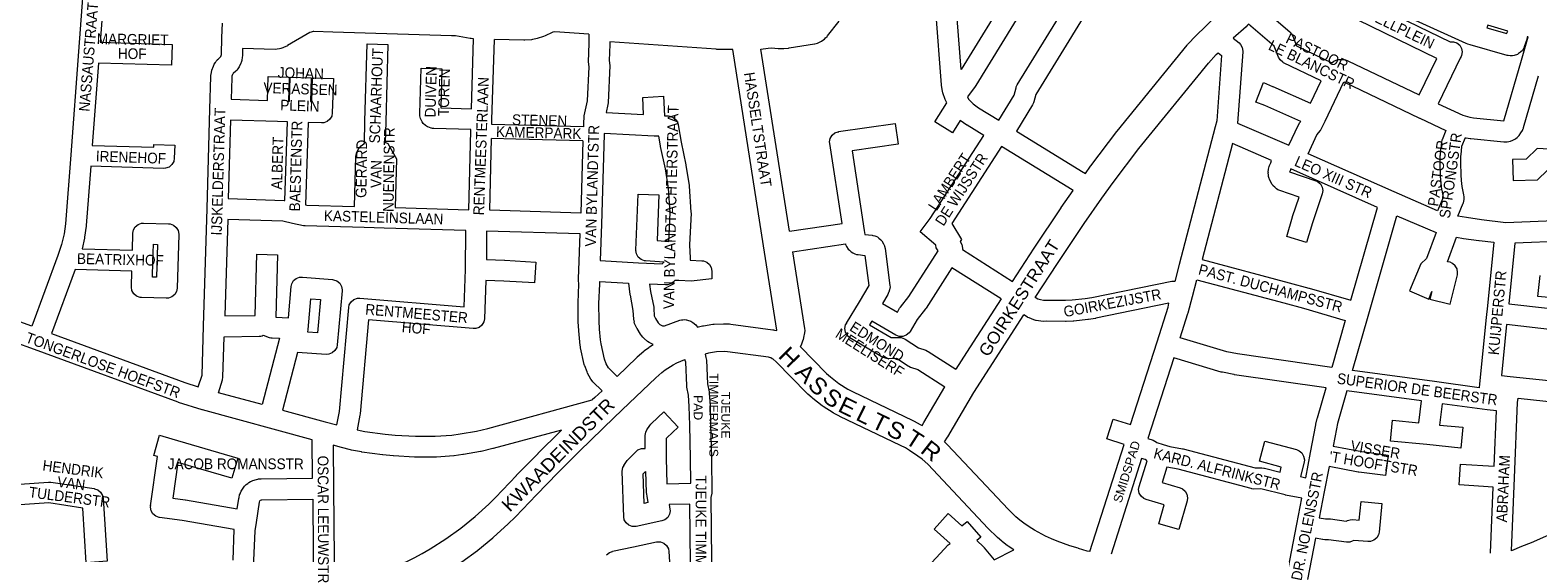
# Model space of a CAD drawing. Header units: metres. Extents: x 123817 to 142006, y 393105 to 406084.
# Tile 88 of 138: x 132752 to 133835, y 397634 to 398010. Entities that reach past the tile are written whole.
import ezdxf
from ezdxf.enums import TextEntityAlignment as Align

# ---------------------------------------------------------------- set-up
doc = ezdxf.new("R2010")
doc.units = ezdxf.units.M
doc.header["$MEASUREMENT"] = 0
doc.styles.add('Style-Arial', font='arial.ttf')

msp = doc.modelspace()

# ---------------------------------------------------------------- linework, layer by layer
at = {"color": 9, "linetype": 'Continuous', "lineweight": 0, "flags": 128}
for points in [[(132807.3, 398269.2), (132803.4, 398217.2), (132803.4, 398217.2), (132803.4, 398217.2), (132797.7, 398143.1), (132792.1, 398068.6), (132792.1, 398068.6), (132786.5, 397994.6), (132780.9, 397920.3), (132777.1, 397870.8), (132776.1, 397863.5), (132774.3, 397855.8), (132771.7, 397848), (132752.9, 397797.1), (132736.4, 397803.1), (132734.5, 397803.7)], [(132806.5, 398060.4), (132802, 398001.3), (132853.8, 397999.8), (132853.4, 397984.8), (132800.9, 397986.3), (132796.4, 397927), (132840.6, 397925.8), (132840.6, 397927.8), (132855.6, 397927.4), (132855.3, 397917.9), (132854.9, 397915.5), (132853.6, 397913.3), (132851.6, 397911.6), (132849.1, 397910.7), (132847.6, 397910.6), (132795.3, 397912.1), (132792.1, 397869.5), (132792, 397869), (132790.9, 397861.1), (132790.8, 397860.4), (132789, 397852.7), (132825.2, 397851.7), (132825.6, 397864.1), (132826, 397866.4), (132827.3, 397868.7), (132829.3, 397870.3), (132831.8, 397871.2), (132833.3, 397871.3), (132851.2, 397870.8), (132852.3, 397870.7), (132854.7, 397869.8), (132856.7, 397868.1), (132858, 397865.9), (132858.5, 397863.3), (132858.5, 397863.1), (132857.4, 397824.5), (132856.9, 397822.2), (132855.6, 397819.9), (132853.6, 397818.2), (132851.2, 397817.3), (132849.6, 397817.2), (132831.8, 397817.7), (132830.7, 397817.9), (132828.2, 397818.7), (132826.2, 397820.4), (132824.9, 397822.7), (132824.5, 397825.2), (132824.5, 397825.5), (132824.5, 397825.5), (132824.8, 397836.7), (132784, 397837.9), (132767, 397792), (132863, 397756.6), (132872.6, 397753.5)], [(133421, 397981.8), (133417.2, 398030.5), (133456.7, 398040), (133421, 397981.8)], [(133477.3, 398045), (133431.4, 397970.1), (133431, 397969.5), (133425.4, 397962), (133426.3, 397960.4), (133429.5, 397957), (133433.4, 397954.2), (133447.9, 397945.2), (133458.9, 397963.3), (133460.4, 397968.6), (133460.5, 397969.3), (133461.2, 397970.6), (133495.8, 398027.1)], [(133703.6, 398035.2), (133772.4, 398001.7), (133774.8, 398001.7), (133777.3, 398000.8), (133779.3, 397999.1), (133780.6, 397996.9), (133781, 397994.3), (133780.6, 397991.7), (133780.3, 397991), (133779.7, 397989.8), (133763.7, 397957.1), (133781.6, 397948.8), (133786.6, 397947.4), (133789.1, 397947), (133811, 397944.7), (133823.6, 397988.5), (133828.4, 398005.1), (133828.1, 398005.1), (133827.8, 398005.2), (133827.5, 398003.4), (133825.7, 397997.9), (133825.6, 397997.6), (133824.3, 397995.3), (133823, 397994.1), (133821.6, 397993.1), (133820.9, 397992.6), (133818.4, 397991.7), (133817.3, 397991.6), (133815.5, 397991.6), (133814, 397991.7), (133813.3, 397991.8), (133786.9, 397999.4), (133785, 398000), (133784, 398000.3), (133708.5, 398034.9)], [(133297.5, 397865.4), (133335.3, 397871.1), (133326.5, 397928.5), (133326.4, 397929.6), (133326.8, 397932.2), (133328.1, 397934.5), (133330.1, 397936.1), (133332.6, 397937), (133332.9, 397937), (133332.8, 397937.1), (133373.4, 397943), (133375.6, 397928.1), (133342.5, 397923.3), (133351.3, 397866), (133351.7, 397863.1), (133357, 397862.5), (133357.4, 397862.4), (133358.8, 397862.1), (133359.5, 397861.8), (133360.7, 397861.3), (133361.8, 397860.4), (133363.1, 397859.3), (133363.9, 397858.5), (133365.1, 397856.4), (133365.7, 397854.9), (133365.8, 397854.7), (133366.2, 397853.1), (133369.7, 397826.4), (133369.8, 397825.4), (133369.4, 397823.2), (133369, 397821.6), (133368.8, 397821.3), (133368.2, 397820), (133364.3, 397813.5), (133375.1, 397807.3), (133376.7, 397810.1), (133377.3, 397810.9), (133383.3, 397818.6), (133404.3, 397851.4), (133403, 397853.5), (133402.7, 397855.3), (133391.5, 397865.1), (133398.7, 397874.7), (133437.1, 397934.3), (133425.3, 397941.6), (133424.9, 397941.8), (133420.3, 397945), (133414.6, 397936.1), (133402, 397944.2), (133410.7, 397957.8), (133409.9, 397959.2), (133409.5, 397960.1), (133409.5, 397960.2), (133407.8, 397964.9), (133407.4, 397966.2), (133406.8, 397970.2), (133406.8, 397970.8), (133402.7, 398023.9)], [(133508.6, 398019.2), (133474.6, 397963.7), (133473.1, 397958.4), (133472.9, 397957.7), (133472.3, 397956.4), (133460.7, 397937.4), (133508.7, 397908), (133509.1, 397907.7), (133510.2, 397907)], [(133637.3, 398025.8), (133657.2, 398008.8), (133658.1, 398007.9), (133659.3, 398005.7), (133661.9, 397998.8), (133687.3, 397986.6), (133687.3, 397986.6), (133688.7, 397987.6), (133690.4, 397988.4), (133692, 397988.8), (133692.7, 397989), (133695.3, 397989), (133695.6, 397988.9), (133697.2, 397988.6), (133698.9, 397988), (133750.2, 397963.5), (133762.9, 397989.6), (133697, 398021.8)], [(132872.6, 397753.5), (132875.3, 397762), (132876.4, 397797.1), (132878.9, 397881.8), (132880.9, 397953.3), (132880.9, 397953.3), (132880.9, 397953.3), (132881.6, 397976.6), (132881.7, 397977.3), (132882, 397979.6), (132882.4, 397981.2), (132882.4, 397981.3), (132883.5, 397984.1), (132884.1, 397985.5), (132884.9, 397986.8), (132885.5, 397987.6), (132886.5, 397988.7), (132886.5, 397988.8), (132887.1, 397989.4), (132888.8, 397991), (132889.1, 397991.7), (132889.3, 397992.6), (132889.6, 398004.7), (132889.6, 398004.7), (132889.6, 398004.7), (132889.9, 398015)], [(133153.4, 398007.2), (133153.4, 398000.4), (133152.7, 397987.2), (133153.4, 397983.6), (133152.2, 397959.1), (133149.8, 397948.4), (133149.6, 397946.9), (133149.5, 397943.9), (133149.5, 397943.9), (133149.5, 397943.9), (133149.4, 397940.4)], [(133616.5, 398004.2), (133620.7, 398000.8), (133621.7, 397999.8), (133623, 397997.6), (133623.4, 397995), (133623.4, 397994.4), (133619.6, 397943.1), (133656.5, 397927.2), (133663.3, 397941.9), (133664.3, 397943.5), (133665, 397944.3), (133639.1, 397955.8), (133632.7, 397958.3), (133638.3, 397972.3), (133644.8, 397969.6), (133645, 397969.5), (133672.1, 397957.5), (133679.8, 397973.6), (133652.7, 397986.6), (133652.2, 397986.9), (133650.2, 397988.6), (133649, 397990.7), (133646, 397998.6), (133627.4, 398014.4)], [(133813.1, 398007.5), (133813.2, 398008), (133813.3, 398008.3), (133813.9, 398009.3), (133799.4, 398013.5), (133798.8, 398011.6), (133813.1, 398007.5)], [(132904.4, 397996.8), (132904.3, 397991.6), (132904.2, 397990.6), (132903.8, 397988.2), (132903.4, 397986.8), (132903.1, 397986.2), (132901.9, 397983.7), (132901.1, 397982.3), (132900.2, 397981.2), (132900.1, 397981.1), (132899.5, 397980.4), (132897.7, 397978.8), (132897.4, 397978.4), (132897.2, 397978.1), (132896.7, 397976.8), (132896.6, 397975.8), (132896.1, 397960.3), (132922.3, 397959.5), (132922.9, 397976.7), (132937.9, 397976.3), (132937.3, 397959), (132938.2, 397959), (132938.7, 397976.3), (132953.7, 397975.8), (132953.2, 397958.6), (132954.2, 397958.5), (132954.7, 397975.8), (132969.7, 397975.3), (132968.9, 397950.6), (132968.5, 397948.2), (132967.2, 397946), (132965.2, 397944.3), (132962.7, 397943.4), (132961.2, 397943.3), (132951.6, 397943.6), (132949.6, 397884.5), (132950.6, 397884.2), (132984.8, 397883.3), (132985.9, 397919.1), (132986.4, 397921.4), (132986.4, 397921.6), (132987.1, 397923.2), (132988.3, 397925.3), (132988.4, 397925.5), (132989.6, 397926.8), (132991.5, 397928.3), (132991.6, 397928.4), (132992, 397928.6), (132992.4, 397944.5), (132993.9, 398000.1), (133008.9, 397999.7), (133007.4, 397944.1), (133007.4, 397944.1), (133007, 397929.3), (133007.9, 397929), (133008.9, 397928.5), (133015, 397917.6), (133015, 397917.4), (133014, 397882.4), (133067.1, 397880.9), (133068.5, 397937.6), (133068.5, 397938.5), (133042, 397939.3), (133040.9, 397939.4), (133040.1, 397939.5), (133040, 397939.5), (133037.6, 397940.4), (133037.3, 397940.6), (133036, 397941.4), (133034.3, 397942.9), (133033.4, 397944.2), (133032.7, 397945.6), (133032.3, 397946.5), (133031.9, 397948.4), (133031.8, 397949.1), (133031.8, 397949.9), (133031.8, 397950.1), (133031.8, 397950.1), (133032.7, 397982.7), (133047.7, 397982.2), (133046.9, 397954.2), (133068.9, 397953.5), (133070.4, 398003.8)], [(133083.6, 397942.2), (133083.6, 397945.6), (133085.4, 398003.2)], [(133256.7, 397996.2), (133255.4, 397996.1), (133255, 397996.1), (133245.2, 397996.2), (133244.8, 397996.3), (133168.4, 398001.7), (133168.4, 398000.2), (133168.4, 398000.2), (133168.4, 397999.8), (133167.8, 397988.3), (133168.5, 397984.7), (133167.1, 397957.7), (133166.9, 397956.5), (133165.7, 397950.7), (133192.7, 397949.3), (133192, 397961.7), (133207, 397962.6), (133207.8, 397948.5), (133210.6, 397948.3), (133211.5, 397948.2), (133214, 397947.3), (133216, 397945.6), (133217.3, 397943.4), (133217.6, 397942), (133219.6, 397929.4), (133223.1, 397913.2), (133223.1, 397912.8), (133225.4, 397898.5), (133225.5, 397897.8), (133226.7, 397879.2), (133226.8, 397878.7), (133226.8, 397878.4), (133225.7, 397855.7), (133226, 397850.6), (133226.2, 397846.6), (133226.2, 397846.2), (133226.2, 397845.8), (133226.1, 397844.6), (133234.6, 397844.2), (133235.6, 397844.1), (133238, 397843.2), (133240, 397841.6), (133241.3, 397839.3), (133241.8, 397836.7), (133241.8, 397836.4), (133241.6, 397831.2), (133226.8, 397829.5), (133218, 397829.9), (133218, 397829.9), (133218, 397829.9), (133215.2, 397830), (133213.9, 397828.8), (133212.5, 397827.9), (133210.1, 397827), (133208.4, 397826.9), (133197, 397827.4), (133197.7, 397822), (133199.9, 397810.9), (133200, 397809.9), (133200.3, 397804.6)], [(133605.7, 397993.7), (133608.1, 397991.7), (133604.6, 397944.8), (133603.6, 397940.6), (133577.7, 397841.6), (133574.5, 397829.4), (133572.6, 397829.4), (133572.4, 397829.3), (133514.8, 397817.6), (133510.1, 397816.8), (133500.6, 397815.8), (133496, 397815.6), (133482.3, 397815.7), (133481.9, 397815.7), (133480, 397815.6), (133478, 397816), (133476.1, 397816.7), (133474.2, 397817.9)], [(133812.4, 397871.5), (133795, 397873.6), (133784.2, 397875.2), (133778, 397876.2), (133781.8, 397885.6), (133781.9, 397885.9), (133782.4, 397888.3), (133782.4, 397890.1), (133782.4, 397890.2), (133782.3, 397891.6), (133781.1, 397897.6), (133780.6, 397901.8), (133780.2, 397905.9), (133780, 397914.7), (133780.1, 397918.9), (133780.5, 397923.1), (133780.9, 397926.6), (133783.4, 397932.8), (133783.7, 397932.7), (133783.8, 397932.7), (133786.9, 397932.2), (133787.3, 397932.1), (133810.9, 397929.6), (133813, 397929.7), (133813.4, 397929.8), (133815.7, 397930.3), (133817.5, 397931), (133818.5, 397931.5), (133818.8, 397931.7), (133819.6, 397932.2), (133820.5, 397932.9), (133821.7, 397934), (133821.9, 397934.2), (133823.3, 397936.1), (133824.4, 397937.9), (133825, 397939.3), (133825.1, 397939.6), (133825.2, 397940.1), (133835.9, 397977.1)], [(133763.4, 397880.2), (133732.2, 397893.7), (133670.3, 397921.1), (133676.6, 397934.8), (133679.1, 397937.9), (133680, 397939.3), (133682.5, 397944.5), (133682.5, 397944.5), (133682.5, 397944.5), (133696, 397972.8), (133750.4, 397946.7), (133750.4, 397946.7), (133750.5, 397946.7), (133769.3, 397937.9), (133766.6, 397931.2), (133766.5, 397931), (133766.2, 397929.4), (133765.6, 397924.9), (133765.5, 397924.5), (133765.2, 397919.9), (133765.1, 397919.6), (133765, 397915), (133765, 397914.7), (133765, 397914.5), (133765.2, 397905.3), (133765.2, 397904.8), (133765.6, 397900.2), (133765.7, 397899.9), (133766.3, 397895.4), (133766.4, 397895), (133767.3, 397889.8), (133763.4, 397880.2)], [(132934.7, 397887.6), (132936.6, 397944.1), (132929.4, 397944.3), (132929.4, 397944.3), (132929.4, 397944.3), (132895.7, 397945.3), (132894.1, 397888.9), (132934.4, 397887.6), (132934.7, 397887.6)], [(133149.1, 397930.4), (133147.6, 397878.5), (133082.1, 397880.5), (133083.3, 397932.2)], [(133206, 397842), (133207.3, 397843.2), (133207.5, 397843.3), (133194.1, 397844.1), (133193.3, 397844.2), (133190.8, 397845.1), (133188.8, 397846.8), (133187.5, 397849.1), (133187.1, 397851.6), (133187.2, 397852), (133187.1, 397851.9), (133188.8, 397892.1), (133203.7, 397891.5), (133202.4, 397858.7), (133210.8, 397858.1), (133211.8, 397878.7), (133210.5, 397896.4), (133208.4, 397910.2), (133204.9, 397926.4), (133204.8, 397926.9), (133203.7, 397933.7), (133200.2, 397933.9), (133164.3, 397935.8), (133164.3, 397935), (133164.3, 397935), (133164.3, 397935), (133162.4, 397870.6), (133162.4, 397870.6), (133162.4, 397870.5), (133161.4, 397844.3), (133188.9, 397842.8), (133206, 397842)], [(133501.5, 397894.7), (133500.6, 397895.3), (133449.9, 397926.4), (133414.2, 397871), (133421.2, 397859.6), (133420.2, 397858.1), (133420.2, 397858.1), (133421.5, 397855.8), (133422, 397853.3), (133421.8, 397852.2), (133457.8, 397829.4)], [(133701.1, 397815.8), (133720.2, 397882.6), (133657.9, 397910.2), (133657.4, 397908.8), (133657.2, 397908.3), (133657, 397908.1), (133675.8, 397901.7), (133677.1, 397901.1), (133679.1, 397899.4), (133680.4, 397897.1), (133680.8, 397894.6), (133680.5, 397892.2), (133673.4, 397871.4), (133669.2, 397857.3), (133654.9, 397861.7), (133659.1, 397875.8), (133659.2, 397876), (133663.9, 397889.9), (133650, 397894.7), (133648.6, 397895.3), (133647.6, 397895.9), (133646.3, 397897.1), (133645.3, 397898.1), (133645.1, 397898.2), (133644.4, 397899.1), (133643.4, 397900.8), (133642.5, 397902.9), (133642.3, 397903.4), (133641.9, 397904.7), (133641.8, 397905.9), (133641.7, 397907.1), (133641.8, 397907.8), (133641.7, 397907.8), (133641.9, 397910.1), (133642.3, 397912), (133642.6, 397912.6), (133643.5, 397914.5), (133644.1, 397916.2), (133615.9, 397928.4), (133594.1, 397845), (133656.7, 397828.4), (133656.8, 397828.4), (133670.9, 397824.5), (133671, 397824.4), (133701.1, 397815.8)], [(133852, 397923.9), (133835, 397924.8), (133827.1, 397917.3), (133817.2, 397917), (133817.6, 397902), (133835.1, 397902.4), (133842.4, 397909.4)], [(133793.3, 397752.9), (133761.1, 397757.3), (133761.1, 397757.3), (133702.3, 397765.3), (133713.5, 397804.4), (133713.5, 397804.4), (133734.1, 397876.6), (133762.3, 397864.4), (133755.5, 397845.9), (133751.3, 397841.9), (133743.1, 397822.5), (133757, 397816.7), (133759.3, 397822.1), (133757.9, 397816.6), (133772.5, 397813), (133777.6, 397834), (133777.8, 397835.8), (133777.4, 397838.4), (133776.1, 397840.6), (133774.1, 397842.3), (133772.3, 397843.1), (133770.6, 397843.5), (133777, 397861.1), (133781.9, 397860.3), (133782, 397860.3), (133793, 397858.7), (133793.2, 397858.7), (133803.9, 397857.5), (133799.2, 397811.7), (133798.4, 397803.3), (133793.6, 397755.7), (133793.6, 397755.7), (133793.6, 397755.7), (133793.3, 397752.9)], [(132972.1, 397726.3), (132974, 397735.8), (132980.7, 397810.5), (132981.1, 397812.4), (132982.4, 397814.6), (132984.4, 397816.3), (132986.9, 397817.2), (132988.8, 397817.3), (133063.6, 397811), (133064.6, 397838), (133064.8, 397866), (133006.1, 397867.6), (133006.1, 397867.6), (132991.9, 397868.1), (132949.5, 397869.3), (132948.4, 397869.4), (132948.2, 397869.4), (132940.4, 397871.1), (132933.3, 397872.6), (132893.7, 397873.9), (132891.6, 397804.5), (132913.4, 397804.9), (132914.6, 397848.9), (132929.6, 397848.5), (132928.4, 397803.6), (132937.3, 397803.2), (132939.3, 397825.7), (132939.7, 397827.6), (132941, 397829.9), (132943, 397831.5), (132945.4, 397832.4), (132947.4, 397832.5), (132969.1, 397830.7), (132969.8, 397830.6), (132972.2, 397829.7), (132974.2, 397828), (132975.5, 397825.7), (132976, 397823.2), (132975.9, 397822.5), (132972.5, 397783.7), (132972.1, 397781.8), (132970.8, 397779.6), (132968.8, 397777.9), (132966.3, 397777), (132964.5, 397776.9), (132943.8, 397778.2), (132933, 397736.8), (132963.8, 397728.5), (132972.1, 397726.3)], [(133162.8, 397750.7), (133156.1, 397757.2), (133155.6, 397757.8), (133154.7, 397759.1), (133152.3, 397763.5), (133152, 397764.3), (133150.3, 397768.6), (133150.2, 397768.8), (133149.9, 397769.7), (133147.4, 397781.5), (133147.3, 397782.1), (133146.8, 397785.5), (133146.8, 397785.8), (133146.1, 397793.7), (133146, 397794), (133145.7, 397800.4), (133145.7, 397800.7), (133145.6, 397813.5), (133145.6, 397813.6), (133145.7, 397813.9), (133145.6, 397813.9), (133146.2, 397827.3), (133145.9, 397830.3), (133145.8, 397831.1), (133145.8, 397831.4), (133146.1, 397837.5), (133146.1, 397837.5), (133146.1, 397837.5), (133147.1, 397863.6), (133079.8, 397865.5), (133079.7, 397845), (133092.7, 397844.6), (133092.9, 397844.6), (133115.2, 397843.2), (133114.3, 397828.3), (133092.1, 397829.6), (133079.3, 397830), (133078.3, 397802.5), (133077.8, 397800.3), (133076.5, 397798), (133074.5, 397796.3), (133072.1, 397795.4), (133070.1, 397795.4), (132995, 397801.7), (132989, 397734.1), (132988.8, 397733.3), (132986.7, 397722.6), (132992.4, 397721.5), (133006.9, 397719.5), (133014, 397718.9), (133028.6, 397718), (133042.8, 397718), (133054.8, 397718.9), (133060.7, 397719.7), (133072.6, 397721.8), (133080.8, 397723.7), (133155.8, 397744.1)], [(133893.7, 397874.8), (133812.4, 397871.5)], [(132842.6, 397832.4), (132839.7, 397832.5), (132840, 397843.7), (132840, 397843.7), (132840, 397843.7), (132840.4, 397856.1), (132843.3, 397856), (132842.6, 397832.4)], [(133299.8, 397850.5), (133337.8, 397856.3), (133337.9, 397856), (133338.5, 397854.5), (133339.7, 397852.6), (133340.6, 397851.7), (133341.9, 397850.6), (133343, 397849.9), (133344.6, 397849.1), (133345.8, 397848.8), (133346.6, 397848.6), (133347, 397848.6), (133351.7, 397848), (133354.6, 397826.4), (133347.6, 397814.7), (133338.2, 397799.4), (133338.4, 397799.4), (133337.6, 397798.1), (133337.1, 397795.5), (133337.6, 397792.9), (133338.9, 397790.7), (133340.8, 397789), (133364.7, 397775), (133364.7, 397775), (133367.2, 397774.1), (133368.6, 397773.9), (133374.4, 397774.1), (133382.9, 397768.6), (133383.2, 397768.4), (133384.5, 397767.8), (133389.7, 397765.9), (133409.2, 397753.5)], [(133890.2, 397859.7), (133818.9, 397856.8), (133814.5, 397813.2), (133842.3, 397810)], [(133449.6, 397816.8), (133414.3, 397839.2), (133395.7, 397810.2), (133395.3, 397809.6), (133389.4, 397802), (133384.2, 397793.3), (133383.5, 397792.3), (133381.5, 397790.6), (133379, 397789.7), (133376.4, 397789.7), (133374, 397790.6), (133374, 397790.6), (133356.6, 397800.7), (133355, 397798.1), (133370.5, 397789), (133376.4, 397789.1), (133377.8, 397789), (133380.3, 397788.1), (133380.6, 397787.9), (133390.3, 397781.6), (133395.5, 397779.8), (133396.8, 397779.2), (133397.1, 397779), (133417.1, 397766.3)], [(133843.3, 397817.8), (133835.4, 397818.6), (133837, 397833.5)], [(133173.6, 397761.1), (133167.4, 397767.1), (133165.8, 397770.2), (133164.5, 397773.5), (133162.1, 397784.4), (133161.7, 397787.3), (133161, 397794.9), (133160.7, 397801), (133160.6, 397813.4), (133161.2, 397827.3), (133161.2, 397827.6), (133161.2, 397828.3), (133161.1, 397829.3), (133181.8, 397828.2), (133182.8, 397819.9), (133182.9, 397819.4), (133185, 397808.5), (133185.4, 397802.2), (133185.8, 397800)], [(133687.3, 397767.4), (133619.6, 397777.2), (133611.9, 397778.7), (133578.3, 397788.7), (133583.9, 397806.4), (133584, 397806.7), (133587.2, 397818.4), (133587.2, 397818.4), (133587.2, 397818.5), (133590.3, 397830.5), (133652.8, 397813.9), (133666.9, 397810), (133697, 397801.3), (133687.3, 397767.4)], [(132958.2, 397792.3), (132951.4, 397792.8), (132951.6, 397794.7), (132953.5, 397816.9), (132960.3, 397816.3), (132958.2, 397792.3)], [(133513.5, 397635.1), (133538.1, 397712.1), (133525.6, 397716.1), (133530.1, 397730.4), (133542.7, 397726.4), (133561.7, 397786), (133561.7, 397786), (133569.6, 397810.8), (133570.3, 397813.6), (133517.7, 397802.9), (133517.5, 397802.8), (133517.4, 397802.8), (133512.4, 397802), (133512, 397801.9), (133501.9, 397800.8), (133501.5, 397800.8), (133496.5, 397800.6), (133496, 397800.6), (133482.3, 397800.7), (133479.8, 397800.6), (133478.3, 397800.7), (133474.8, 397801.3), (133474.7, 397801.3), (133473.2, 397801.7), (133469.8, 397803.1), (133468.9, 397803.5), (133468.6, 397803.7), (133466, 397805.4)], [(132918.5, 397740.8), (132887, 397749.3), (132889.9, 397758.5), (132890.3, 397760.5), (132891.2, 397789.5), (132916.3, 397790), (132917.4, 397790.1), (132917.6, 397790.1), (132918.6, 397790.3), (132919.3, 397790.6), (132923.6, 397789.1), (132924.7, 397788.8), (132925.7, 397788.7), (132931, 397788.5), (132918.5, 397740.8)], [(133847.9, 397794.3), (133813, 397798.3), (133809.3, 397761.6), (133815.5, 397761), (133878.1, 397754.4)], [(132897.6, 397629), (132898.4, 397651), (132898.4, 397651.1), (132860.9, 397657.4), (132844.7, 397659.6), (132844.4, 397659.7), (132842, 397660.6), (132840, 397662.2), (132838.7, 397664.5), (132838.2, 397667.1), (132838.4, 397668.2), (132838.3, 397668.1), (132843.2, 397703.5), (132840.5, 397704.3), (132844.7, 397718.7), (132853.6, 397716.1), (132901, 397702.2), (132896.7, 397687.8), (132857.8, 397699.2), (132854.2, 397673.4), (132863.1, 397672.2), (132863.3, 397672.2), (132900.6, 397665.9), (132901.7, 397673.3), (132901.9, 397674.1), (132902.3, 397676), (132902.6, 397676.7), (132902.8, 397677.3), (132903.4, 397678.5), (132904.3, 397680), (132905.9, 397682.1), (132906.1, 397682.3), (132907.1, 397683.3), (132908.1, 397684.1), (132909, 397684.7), (132910.2, 397685.4), (132910.3, 397685.5), (132911.7, 397686.1), (132914.3, 397686.9), (132915.3, 397687.2), (132915.9, 397687.3), (132917.2, 397687.4), (132917.8, 397687.4), (132954.7, 397687.9), (132954.4, 397715.5), (132875.6, 397736.9), (132875.5, 397736.9), (132875.3, 397737), (132858.3, 397742.3), (132858, 397742.5), (132754.8, 397780.5), (132740.3, 397785.7)], [(133668.6, 397688.2), (133672.1, 397706.4), (133675.9, 397726.3), (133675.9, 397726.6), (133676.9, 397730.9), (133677, 397731.2), (133683.2, 397752.9), (133617.3, 397762.3), (133617.1, 397762.4), (133616.9, 397762.4), (133608.7, 397764), (133607.9, 397764.2), (133573.7, 397774.4), (133555.2, 397716.3), (133558.9, 397715.1), (133560.2, 397714.5), (133560.6, 397714.2), (133561.6, 397713.5), (133566, 397712.1), (133570.8, 397710.6), (133579.9, 397709), (133579.9, 397709), (133580.6, 397708.9), (133632.2, 397695.2), (133637, 397695.2), (133638.4, 397695.1), (133639, 397695), (133650.1, 397692.2), (133651, 397695.8), (133635.4, 397700), (133639.3, 397714.4), (133662, 397708.4), (133663.9, 397707.6), (133665.8, 397706), (133667.1, 397703.7), (133667.6, 397701.1), (133667.4, 397699.3), (133664.8, 397689), (133668.6, 397688.2)], [(133801.3, 397634), (133801.3, 397634.3), (133801.3, 397634.3), (133803.3, 397681.4), (133779, 397683), (133779.9, 397697.9), (133804, 397696.4), (133805.7, 397736.2), (133799.1, 397737), (133799, 397737), (133799, 397737), (133766.7, 397741.4), (133764.8, 397726.1), (133781.6, 397724.5), (133780.1, 397709.5), (133755.7, 397712), (133755.7, 397712), (133755.7, 397712), (133729.5, 397714.6), (133731, 397729.6), (133749.9, 397727.7), (133751.8, 397743.5), (133698.2, 397750.8), (133691.5, 397727.3), (133690.6, 397723.4), (133688.2, 397711), (133709, 397707.1), (133727.9, 397704.5), (133725.9, 397689.7), (133706.8, 397692.3), (133706.5, 397692.3), (133706.4, 397692.3), (133685.4, 397696.2), (133681.9, 397678.1), (133678.3, 397659.4), (133682.7, 397658.6), (133685, 397658.7), (133686.3, 397658.6), (133697.7, 397657), (133698.6, 397657.5), (133700.5, 397658), (133702.4, 397658.1), (133707.1, 397657.8), (133708.5, 397671.1), (133723.4, 397669.6), (133721.3, 397649), (133720.9, 397647.2), (133719.6, 397644.9), (133717.6, 397643.3), (133715.2, 397642.4), (133713.3, 397642.3), (133703.2, 397643), (133702, 397642.5), (133700.2, 397641.9), (133697.9, 397641.9), (133684.9, 397643.6), (133682.3, 397643.6), (133680.8, 397643.7), (133680.7, 397643.7), (133675.5, 397644.7), (133669.8, 397615)], [(133227.1, 397562.3), (133225.9, 397669.3), (133211.1, 397668.9), (133211.6, 397665.7), (133211.7, 397664.5), (133211.3, 397661.9), (133210, 397659.7), (133208, 397658), (133205.8, 397657.2), (133187.4, 397653.2), (133187.2, 397653.1), (133184.5, 397653.1), (133182.1, 397654), (133180.1, 397655.7), (133178.8, 397657.9), (133178.4, 397660.2), (133177.3, 397692.8), (133177.3, 397693), (133177.8, 397695.6), (133178.6, 397697.1), (133178.5, 397697.1), (133180.3, 397699.8), (133180.8, 397700.5), (133181.2, 397700.9), (133187, 397706.9), (133188.6, 397708.2), (133191.1, 397709.1), (133192, 397709.2), (133193.9, 397709.3), (133193.9, 397718.5), (133194.3, 397721), (133195.1, 397722.6), (133197.2, 397725.8), (133197.8, 397726.6), (133198.4, 397727.3), (133207.3, 397735.5), (133217.5, 397724.5), (133209.3, 397716.9), (133208.9, 397716.3), (133208.9, 397702.3), (133209.4, 397683.9), (133226.6, 397684.3), (133226.4, 397702.2), (133225.8, 397725.9), (133225.8, 397725.9)], [(133816.4, 397635.7), (133818.6, 397688.1), (133818.6, 397688.1), (133820.9, 397742.2), (133821.3, 397745.3), (133876.6, 397739.5), (133874.6, 397720), (133874.6, 397719.2), (133874.7, 397717.8), (133875.3, 397714.8), (133874.7, 397704.1), (133873.6, 397700.6), (133870.8, 397693.8), (133870.7, 397693.6), (133870.3, 397691.9), (133866.5, 397661.6), (133866.6, 397661.6), (133866.5, 397660.7), (133866.9, 397658.1), (133867, 397658), (133867, 397657.8)], [(133240.8, 397726.2), (133241.4, 397702.5), (133241.4, 397702.4), (133241.7, 397677), (133240.9, 397673.9), (133242.1, 397562)], [(133133.7, 397722.5), (133084.6, 397709.2), (133084.3, 397709.1), (133075.8, 397707.1), (133075.5, 397707), (133063.1, 397704.9), (133063.1, 397704.9), (133062.7, 397704.8), (133056.5, 397704), (133056.2, 397704), (133043.7, 397703), (133043.1, 397703), (133028.3, 397703), (133027.9, 397703), (133013, 397703.9), (133012.7, 397703.9), (133005.3, 397704.6), (133005, 397704.7), (132990.2, 397706.7), (132990, 397706.8), (132989.9, 397706.8), (132982.6, 397708.1), (132982, 397708.2), (132975.4, 397709.9), (132975.4, 397709.9), (132975.4, 397709.9), (132969.5, 397711.5), (132969.7, 397680.6), (132970.4, 397604.8)], [(133193.1, 397669.7), (133192.4, 397690.9), (133192.4, 397691), (133194.1, 397692.8), (133194.6, 397677.5), (133194.7, 397676.5), (133194.9, 397675), (133194.9, 397675), (133194.9, 397675), (133195.7, 397670.3), (133193.1, 397669.7)], [(133654.7, 397616.2), (133662.1, 397654.8), (133662.1, 397654.8), (133662.1, 397654.8), (133665.7, 397673.5), (133654.1, 397675.7), (133654.1, 397675.7), (133653.7, 397675.8), (133636.3, 397680.2), (133631.4, 397680.1), (133629.9, 397680.3), (133629.3, 397680.4), (133577, 397694.3), (133568.8, 397695.7), (133565.4, 397684.8), (133578.3, 397681), (133579.9, 397680.3), (133581.9, 397678.6), (133583.2, 397676.4), (133583.6, 397673.8), (133583.3, 397671.7), (133577.3, 397651), (133562.9, 397655.1), (133566.9, 397668.7), (133553.9, 397672.5), (133552.2, 397673.2), (133550.2, 397674.9), (133548.9, 397677.2), (133548.5, 397679.7), (133548.9, 397682), (133548.8, 397681.9), (133554.5, 397700.3), (133554.2, 397700.5), (133553.1, 397701.2), (133550.6, 397702), (133528.7, 397633.3)], [(132733.9, 397682.9), (132764.8, 397685.1), (132766.5, 397685), (132797.7, 397680.4), (132797.9, 397680.3), (132800.4, 397679.4), (132802.4, 397677.8), (132803.7, 397675.5), (132804.1, 397673.4), (132807.1, 397628.1), (132792.1, 397627.1), (132789.5, 397666.4), (132765.1, 397670.1), (132734.1, 397667.9)], [(132913.9, 397578), (132913.4, 397585), (132912.6, 397606.8), (132912.6, 397628.6), (132913.4, 397650.1), (132914.3, 397656.1), (132916.5, 397670.7), (132916.7, 397671.5), (132917.2, 397672.1), (132918.1, 397672.4), (132918.3, 397672.4), (132954.8, 397672.9), (132955.5, 397597.4)], [(133312.3, 397532.7), (133411.6, 397640), (133412.9, 397641), (133401.5, 397651.2), (133411.5, 397662.4), (133421.4, 397653.5), (133425.2, 397656.8), (133435, 397645.4), (133432.3, 397643.1), (133436.9, 397638.5), (133437.4, 397638), (133437.4, 397637.9), (133444.7, 397629.1), (133458.7, 397636.3)], [(133166.1, 397632.7), (133168.1, 397634.4), (133170.3, 397635.2), (133170.3, 397635.3), (133185.5, 397638.5), (133201.9, 397642), (133202.1, 397642.1), (133204.7, 397642.1), (133207.2, 397641.2), (133209.2, 397639.5), (133210.5, 397637.2), (133210.9, 397635.1), (133212.5, 397608.7)]]:
    msp.add_lwpolyline(points, dxfattribs=at)
at = {"color": 40, "linetype": 'Continuous', "lineweight": 0, "flags": 128}
for points in [[(133510.2, 397907), (133513.9, 397912.3), (133514.1, 397912.5), (133532.9, 397937.1), (133533.1, 397937.4), (133583.3, 397999.1), (133583.4, 397999.2), (133583.7, 397999.6), (133589.8, 398006.2), (133590.1, 398006.5), (133596.3, 398012.5), (133596.3, 398012.5), (133596.3, 398012.5), (133601.4, 398017.5), (133601.7, 398017.8), (133611.8, 398026.9), (133617.2, 398033.1), (133617.2, 398033.1), (133617.2, 398033.1), (133623, 398039.8), (133624.7, 398042)], [(133627.4, 398014.4), (133626.5, 398013.4), (133625.7, 398012.5), (133616.5, 398004.2)], [(133231.3, 397796.4), (133232.2, 397796.6), (133234.9, 397797.3), (133235.7, 397797.4), (133235.8, 397797.5), (133242.4, 397798.5), (133243.5, 397798.7), (133250.2, 397798.9), (133251.1, 397798.9), (133254.4, 397798.8), (133255.3, 397798.7), (133285.6, 397794.6), (133286, 397794.6), (133286.8, 397794.4), (133288.3, 397794), (133288.4, 397794.2), (133278.9, 397854.9), (133278.9, 397854.9), (133278.9, 397854.9), (133256.7, 397996.2)], [(133297.5, 397865.4), (133277, 397996.3)], [(133474.2, 397817.9), (133490.1, 397842.3), (133509.3, 397871.1), (133522.1, 397889.3), (133530.1, 397900.5), (133548.7, 397924.9), (133598.6, 397986.3), (133604.3, 397992.4), (133605.7, 397993.7)], [(133457.8, 397829.4), (133473.4, 397853.2), (133473.4, 397853.3), (133492.8, 397882.3), (133492.9, 397882.5), (133501.5, 397894.7)], [(133299.8, 397850.5), (133308.4, 397795.6), (133308.5, 397794.1), (133308.3, 397792.3), (133307.7, 397789), (133307.3, 397787.4), (133307.2, 397787.1), (133305.8, 397783.6), (133305.3, 397782.5), (133324.2, 397763.1), (133326.9, 397760.7), (133332.9, 397756), (133339.4, 397751.9), (133342.7, 397750.2), (133386.1, 397729.4), (133386.3, 397729.3), (133390.2, 397727.3), (133390.6, 397727), (133392.8, 397725.8), (133394.1, 397728), (133409.2, 397753.5)], [(133449.6, 397816.8), (133424.8, 397778.3), (133417.1, 397766.3)], [(133513.5, 397635.1), (133511.6, 397635.4), (133505.3, 397637.4), (133505, 397637.6), (133499, 397639.3), (133490, 397642.5), (133485.8, 397644.3), (133481.6, 397646.2), (133473.7, 397650.5), (133469.8, 397652.9), (133466, 397655.5), (133463, 397657.8), (133460.3, 397660.1), (133454.8, 397665.6), (133411.1, 397711.9), (133410.5, 397712.5), (133408.9, 397713.9), (133411.1, 397717.3), (133411.3, 397717.6), (133430, 397749.4), (133466, 397805.4)], [(133173.6, 397761.1), (133187.7, 397774.7), (133188, 397775.1), (133192.8, 397779.2), (133193.3, 397779.6), (133196.4, 397781.9), (133197, 397782.4), (133199.5, 397784)], [(133458.7, 397636.3), (133454.6, 397639.1), (133454, 397639.5), (133450.6, 397642.2), (133450.2, 397642.5), (133447, 397645.2), (133446.5, 397645.7), (133440.6, 397651.5), (133440.4, 397651.8), (133396.9, 397697.9), (133392.8, 397701.5), (133389.8, 397703.8), (133383.9, 397707.9), (133380.9, 397709.6), (133377.3, 397711.4), (133333.8, 397732.2), (133333.4, 397732.5), (133329.6, 397734.5), (133329.4, 397734.6), (133329, 397734.8), (133321.8, 397739.4), (133321.1, 397739.9), (133314.3, 397745.2), (133313.8, 397745.6), (133310.6, 397748.4), (133310.1, 397748.9), (133288, 397771.6), (133285.8, 397773.4), (133285.1, 397773.8), (133284.2, 397774.3), (133283.2, 397774.6), (133282.4, 397774.9), (133253, 397778.8), (133250.6, 397778.9), (133245, 397778.7), (133239.4, 397777.8), (133236.8, 397777.1)], [(133060.5, 397626.8), (133061.5, 397627.5), (133061.9, 397627.8), (133073.2, 397635.9), (133073.6, 397636.2), (133084.4, 397645), (133084.8, 397645.4), (133095.1, 397654.7), (133095.4, 397655), (133100.3, 397659.9), (133100.5, 397660.1), (133115.7, 397676), (133131.1, 397691.7), (133146.7, 397707.2), (133171.6, 397731.5), (133182.3, 397741.7), (133182.3, 397741.7), (133182.3, 397741.7), (133201.4, 397760.1), (133205.7, 397763.9), (133208.1, 397765.7), (133213.9, 397769.4), (133216.6, 397770.8), (133222.3, 397773.3)], [(133162.8, 397750.7), (133157.7, 397745.9), (133157.7, 397745.9), (133157.7, 397745.8), (133155.8, 397744.1)], [(132970.4, 397604.8), (132977.7, 397608.4), (132978.2, 397608.6), (133015.6, 397624.7), (133027.7, 397630.6), (133033.5, 397633.7), (133039.2, 397637), (133050.5, 397644.2), (133061.2, 397651.9), (133071.6, 397660.3), (133081.4, 397669.3), (133086.1, 397674), (133101.3, 397689.9), (133101.4, 397690), (133116.9, 397705.7), (133116.9, 397705.8), (133132.6, 397721.4), (133132.7, 397721.5), (133133.7, 397722.5)], [(133867, 397657.8), (133851.2, 397650.4), (133830.6, 397641.4), (133823.8, 397638.7), (133816.4, 397635.7)]]:
    msp.add_lwpolyline(points, dxfattribs=at)
at = {"color": 191, "linetype": 'Continuous', "lineweight": 0, "flags": 128}
for points in [[(133070.4, 398003.8), (133068.8, 398003.9), (133067.9, 398004), (133067.9, 398004), (133060.1, 398005.4), (133057.4, 398005.8), (133054.6, 398006), (132969.3, 398008.6), (132955.6, 398009), (132955.1, 398009), (132953.6, 398008.6), (132952.7, 398008.2), (132936.8, 397998.9), (132936.7, 397998.8), (132936.2, 397998.6), (132934.3, 397997.7), (132933.3, 397997.2), (132931.8, 397996.8), (132930.9, 397996.6), (132930.9, 397996.6), (132929.3, 397996.3), (132927.9, 397996.2), (132904.4, 397996.8)], [(133153.4, 398007.2), (133128.8, 398008.9), (133127.3, 398008.6), (133126.9, 398008.4), (133122, 398005.9), (133120.8, 398005.4), (133116.2, 398003.9), (133115.3, 398003.7), (133112.9, 398003.3), (133112.8, 398003.2), (133112, 398003.1), (133107.2, 398002.8), (133106.6, 398002.8), (133085.4, 398003.2)], [(133277, 397996.3), (133282.1, 397997), (133284.7, 397997.2), (133289.5, 397996.9), (133289.9, 397996.9), (133292.9, 397996.9), (133293.4, 397996.9), (133296.7, 397997.1), (133297.4, 397997.2), (133315.6, 398000.1), (133315.7, 398000.1), (133317.6, 398000.7), (133320.1, 398001.9), (133320.6, 398002.2), (133321.5, 398002.7), (133322.6, 398003.6), (133323.4, 398004.4), (133324.5, 398005.5), (133324.8, 398005.8), (133324.9, 398005.9), (133333.3, 398016.4)], [(133200.3, 397804.6), (133201.2, 397802.8), (133203.1, 397799.5), (133203.3, 397799.3), (133204.4, 397798.3), (133205.8, 397797.6), (133206.2, 397797.5), (133206.6, 397797.4), (133207.8, 397797.5), (133218.6, 397801.4), (133219.8, 397801.7), (133220.8, 397801.8), (133221.7, 397801.9), (133223.3, 397801.8), (133223.4, 397801.7), (133224.3, 397801.6), (133226.6, 397800.7), (133226.7, 397800.7), (133228.1, 397799.8), (133230.1, 397798.2), (133230.1, 397798.1), (133230.7, 397797.5), (133231.3, 397796.4)], [(133199.5, 397784), (133197.1, 397785.2), (133196.6, 397785.4), (133195.5, 397786.2), (133193.1, 397788.3), (133192.2, 397789.2), (133192.1, 397789.3), (133191.1, 397790.5), (133190.4, 397791.5), (133188.1, 397795.5), (133187.9, 397795.8), (133186.2, 397799.2), (133185.8, 397800)], [(133225.8, 397725.9), (133225.8, 397725.9), (133225.5, 397739.3), (133224.9, 397747.5), (133223.8, 397753.3), (133223.7, 397754.4), (133222.9, 397771.2), (133222.3, 397773.3)], [(133236.8, 397777.1), (133237.5, 397774.7), (133237.9, 397772.8), (133238.6, 397755.6), (133239.7, 397749.9), (133239.8, 397749), (133240.5, 397740.2), (133240.5, 397739.9), (133240.8, 397726.2)]]:
    msp.add_lwpolyline(points, dxfattribs=at)
at = {"color": 111, "linetype": 'Continuous', "lineweight": 0, "flags": 128}
for points in [[(133149.4, 397940.4), (133083.6, 397942.2)], [(133149.1, 397930.4), (133100.9, 397931.7), (133083.3, 397932.2)]]:
    msp.add_lwpolyline(points, dxfattribs=at)

# ---------------------------------------------------------------- texts
at = {"color": 8, "style": 'Style-Arial', "width": 0.909091}
for s, rotation, p in [('POELLPLEIN', 334.0807, (133733.5, 398012.8)), ('NASSAUSTRAAT', 85.3667, (132793.7, 397990.8)), ('MARGRIET', 358.9629, (132825.4, 398003.4)), ('PASTOOR', 334.3361, (133676.8, 397994.4)), ('HOF', 358.9629, (132825.1, 397993.1)), ('LE BLANCSTR', 334.3361, (133672.9, 397985.3)), ('SCHAARHOUT', 88.0438, (133000.4, 397962.8)), ('JOHAN', 358.0697, (132946.3, 397979.1)), ('DUIVEN', 88.4472, (133039.7, 397965.7)), ('TOREN', 88.4472, (133049.2, 397965.3)), ('VERASSEN', 358.0697, (132946, 397967.8)), ('RENTMEESTERLAAN', 87.9483, (133075.8, 397926.6)), ('PLEIN', 358.0697, (132945.6, 397955.7)), ('IJSKELDERSTRAAT', 88.3665, (132886.9, 397908.3)), ('BAESTENSTR', 88.47, (132942.7, 397912.3)), ('STENEN', 358.556, (133117.9, 397945.2)), ('ALBERT', 88.47, (132929.4, 397914.4)), ('NUENENSTR', 89.1901, (133009.5, 397909.7)), ('KAMERPARK', 358.556, (133117.3, 397936.3)), ('VAN BYLANDTSTR', 88.4035, (133155.7, 397898.1)), ('SPRONGSTR', 81.8595, (133772.7, 397905.5)), ('IRENEHOF', 357.9943, (132824.2, 397918.6)), ('GERARD', 89.1901, (132989.8, 397910.3)), ('LAMBERT', 56.9628, (133412.5, 397900.9)), ('DE WIJSSTR', 56.9628, (133421.1, 397895.5)), ('PASTOOR', 81.8595, (133763.4, 397907.1)), ('VAN ', 89.1901, (133000.4, 397907.9)), ('LEO XIII STR', 336.2798, (133688.5, 397904.4)), ('KASTELEINSLAAN', 358.2521, (133005.8, 397875.4)), ('BEATRIXHOF', 358.7566, (132816.6, 397845.1)), ('PAST. DUCHAMPSSTR', 344.9784, (133643.3, 397824.5)), ('KUIJPERSTR', 84.6821, (133806.3, 397806.8)), ('GOIRKEZIJSTR', 10.5104, (133529.6, 397813.9)), ('RENTMEESTER', 355.1593, (133029.5, 397806.3)), ('HOF', 355.1593, (133029.2, 397795.8)), ('MEELISERF', 327.5595, (133355.3, 397778)), ('EDMOND', 327.5595, (133360.5, 397786.1)), ('SUPERIOR DE BEERSTR', 352.2448, (133748.8, 397751.9)), ('VISSER', 350.6118, (133718.7, 397708.4)), ('KARD. ALFRINKSTR', 345.7487, (133604.9, 397694.6)), ("'T HOOFTSTR", 350.6118, (133717.3, 397698.4)), ('OSCAR LEEUWSTR', 270.1947, (132962.4, 397658.2)), ('ABRAHAM', 87.3696, (133810.5, 397680.3)), ('TJEUKE TIMMERMANSSTR', 269.9718, (133233.9, 397626.6)), ('DR. NOLENSSTR', 78.7373, (133669.5, 397653.4))]:
    msp.add_text(s, height=7.7, rotation=rotation, dxfattribs=at).set_placement(p, align=Align.MIDDLE_CENTER)
at = {"color": 8, "linetype": 'Continuous', "lineweight": 0, "style": 'Style-Arial', "width": 0.909091}
msp.add_text('VAN BYLANDTACHTERSTRAAT', height=7.7, rotation=88.6953, dxfattribs=at).set_placement((133212.3, 397882.7), align=Align.MIDDLE_CENTER)
at = {"style": 'Style-Arial'}
for s, height, rotation, p in [('GOIRKESTRAAT', 8.8, 57.411, (133462.6, 397817.4)), ('KWAADEINDSTR', 9.6, 45.1037, (133131.2, 397704.7))]:
    msp.add_text(s, height=height, rotation=rotation, dxfattribs=at).set_placement(p, align=Align.MIDDLE_CENTER)
at = {"style": 'Style-Arial', "width": 1.033333}
for s, rotation, p in [('H', 314.9497, (133293.2, 397770.7)), ('A', 314.9497, (133304.8, 397759.1)), ('S', 314.9497, (133313.9, 397750)), ('S', 320.8907, (133324.7, 397740.9)), ('E', 334.0909, (133336.7, 397733.8)), ('L', 334.0909, (133348.7, 397728)), ('T', 334.0909, (133360.1, 397722.5)), ('S', 334.0909, (133371.5, 397716.9)), ('T', 327.3509, (133384.2, 397710.7)), ('R', 321.8892, (133395.8, 397702.9))]:
    msp.add_text(s, height=12, rotation=rotation, dxfattribs=at).set_placement(p, align=Align.CENTER)
at = {"color": 8, "style": 'Style-Arial'}
for s, rotation, p in [('TIMMERMANS', 269.9718, (133243.1, 397733.2)), ('PAD', 269.9718, (133231.9, 397738.6)), ('TJEUKE', 269.9718, (133251.7, 397733.2)), ('SMIDSPAD', 72.5417, (133539.9, 397692.5))]:
    msp.add_text(s, height=6.3, rotation=rotation, dxfattribs=at).set_placement(p, align=Align.MIDDLE_CENTER)
at = {"color": 8, "style": 'Style-Arial', "width": 0.909091}
msp.add_text('JACOB ROMANSSTR', height=7.7, dxfattribs=at).set_placement((132899.5, 397698.2), align=Align.MIDDLE_CENTER)
at = {"color": 8, "char_height": 7.7, "attachment_point": 5, "style": 'Style-Arial'}
for s, insert, rotation in [('\\H1x;\\W0.909091;HASSELTSTRAAT^J', (133274.7, 397938.6), 278.5822), ('\\H1x;\\W0.909091;TONGERLOSE HOEFSTR', (132804.1, 397769.1), 339.769), ('\\H1x;\\W0.909091;HENDRIK', (132782.6, 397694.4), 352.699), ('\\H1x;\\W0.909091;TULDERSTR', (132780, 397674.2), 352.699), ('\\H1x;\\W0.909091;VAN', (132781.3, 397684.2), 352.699)]:
    msp.add_mtext(s, dxfattribs=dict(at, insert=insert, rotation=rotation))

doc.saveas('drawing.dxf')
